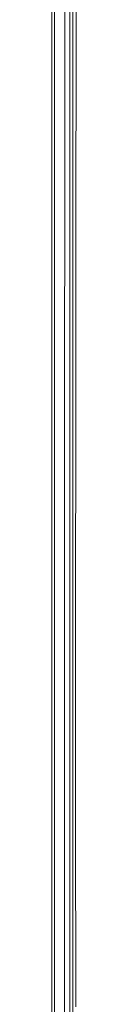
# Model space of a CAD drawing. Header units: millimetres. Extents: x -1193 to -21, y -1654 to 106.
# Tile 3 of 5: x -71 to -61, y -774 to -334. Entities that reach past the tile are written whole.
import ezdxf

# ---------------------------------------------------------------- set-up
doc = ezdxf.new("R2010")
doc.units = ezdxf.units.MM

msp = doc.modelspace()

# ---------------------------------------------------------------- linework, layer by layer
at = {"color": 7, "linetype": 'Continuous', "lineweight": 15}
for p, q in [((-71.38, -78.38), (-71.38, -1524.46)), ((-70.18, -1524.46), (-70.18, -78.38)), ((-63.29, -78.38), (-63.29, -1156.66)), ((-62.09, -1156.34), (-62.09, -78.38))]:
    msp.add_line(p, q, dxfattribs=at)
at = {"color": 7, "linetype": 'Continuous', "lineweight": 15, "flags": 128}
for points in [[(-65.54, -298.9), (-65.58, -343.12), (-65.61, -387.28), (-65.66, -431.43), (-65.69, -475.62), (-65.72, -505.12), (-65.74, -534.66), (-65.76, -564.24), (-65.77, -593.87), (-65.78, -623.54), (-65.78, -653.23), (-65.78, -681.21), (-65.77, -709.15), (-65.75, -737.01), (-65.73, -764.75), (-65.7, -792.33)], [(-60.72, -775.54), (-60.75, -746.94), (-60.77, -718.2), (-60.78, -689.35), (-60.78, -660.45), (-60.78, -631.54), (-60.77, -602.63), (-60.76, -570.88), (-60.74, -539.17), (-60.72, -507.51), (-60.69, -475.91), (-60.67, -444.34), (-60.63, -404.19), (-60.59, -364.05), (-60.56, -323.88)]]:
    msp.add_lwpolyline(points, dxfattribs=at)

doc.saveas('drawing.dxf')
